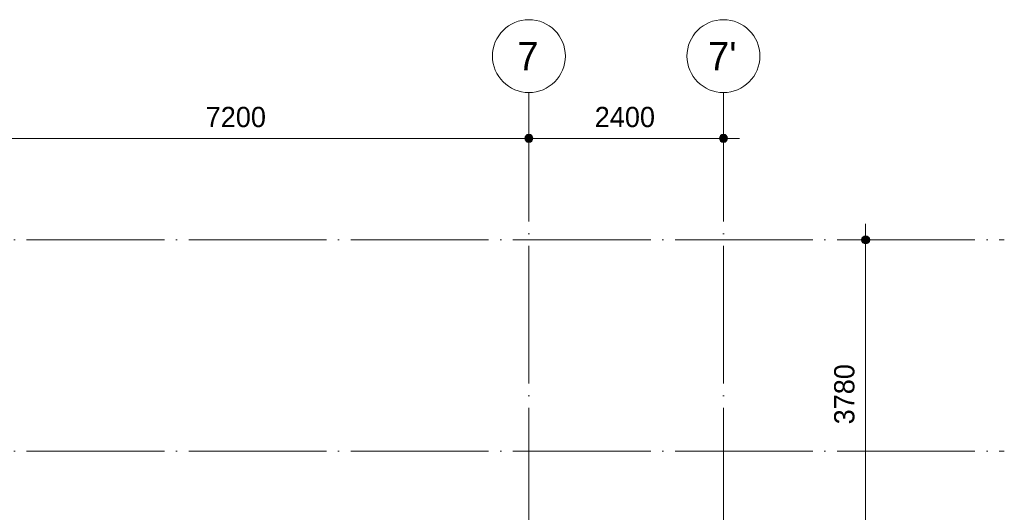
# Model space of a CAD drawing. Header units: millimetres. Extents: x 4517 to 474157, y -4632 to 9900.
# Tile 36 of 114: x 209352 to 221501, y 3815 to 9900. Entities that reach past the tile are written whole.
import ezdxf

# ---------------------------------------------------------------- set-up
doc = ezdxf.new("R2010")
doc.units = ezdxf.units.MM
doc.linetypes.add('WSP_stramienlijn', pattern=[2000, 1700, -150, 0, -150])
for name, color, linetype, lineweight in [('00_maatvoering', 8, 'Continuous', 13), ('00_maatvoering-100', 8, 'Continuous', 13), ('07_stramien', 4, 'Continuous', 13), ('07_stramien - levels', 7, 'Continuous', 13)]:
    doc.layers.add(name, color=color, linetype=linetype, lineweight=lineweight)
doc.styles.add('Revittext', font='txt', dxfattribs={"height": 250})
doc.styles.add('Revittext_2', font='txt', dxfattribs={"height": 350})
doc.dimstyles.new('WSP_25_-_transparant', dxfattribs={"dimscale": 304.8, "dimtxt": 252.223969, "dimasz": 1.312336, "dimexe": 0.656168, "dimexo": 0.0625, "dimgap": 0.213255, "dimtad": 1, "dimdec": 0, "dimzin": 0, "dimdsep": 46, "dimtxsty": 'Revittext', "dimblk1": 'DOTSMALL', "dimblk2": 'DOTSMALL', "dimsah": 1, "dimcen": 0.09, "dimdle": 0.656168, "dimazin": 0, "dimtfac": 1, "dimtdec": 4, "dimtix": 1, "dimtmove": 0, "dimatfit": 3, "dimfxl": 0.656168, "dimfxlon": 1, "dimtvp": 1, "dimtolj": 1, "dimtzin": 0, "dimarcsym": 2})

# ---------------------------------------------------------------- blocks, each defined once
blk = doc.blocks.new('Grid - Stramienbol 9_0mm-3500-as D')
at = {"layer": '07_stramien'}
blk.add_circle((5000, 9450), 450, dxfattribs=at)
blk = doc.blocks.new('DIMBLOCK52-as D')
at = {"layer": '00_maatvoering-100'}
h = blk.add_hatch(color=256, dxfattribs=at)
edge = h.paths.add_edge_path()
edge.add_arc((208435, 8434), 50, 0, 360)
h = blk.add_hatch(color=256, dxfattribs=at)
edge = h.paths.add_edge_path()
edge.add_arc((215635, 8434), 50, 0, 360)
for p, q in [((208435, 8634), (208435, 8234)), ((208435, 8434), (208435, 8634)), ((215635, 8634), (215635, 8234)), ((215635, 8434), (215635, 8634)), ((208435, 8434), (215635, 8434))]:
    blk.add_line(p, q, dxfattribs=at)
for centre in [(208435, 8434), (215635, 8434)]:
    blk.add_circle(centre, 50, dxfattribs=at)
at = {"layer": '00_maatvoering-100', "color": 0, "insert": (211647, 8823), "char_height": 250, "width": 931.29, "attachment_point": 1, "line_spacing_factor": 0.931288, "style": 'Revittext'}
blk.add_mtext('7200', dxfattribs=at)
blk = doc.blocks.new('_DotSmall')
at = {"color": 0, "linetype": 'ByBlock', "const_width": 0.5}
blk.add_lwpolyline([(-0.0625, 0, 1), (0.0625, 0, 1)], format="xyb", close=True, dxfattribs=at)
blk = doc.blocks.new('DIMBLOCK53-as D')
at = {"layer": '00_maatvoering-100'}
h = blk.add_hatch(color=256, dxfattribs=at)
edge = h.paths.add_edge_path()
edge.add_arc((215635, 8434), 50, 0, 360)
h = blk.add_hatch(color=256, dxfattribs=at)
edge = h.paths.add_edge_path()
edge.add_arc((218035, 8434), 50, 0, 360)
for p, q in [((215635, 8634), (215635, 8234)), ((215635, 8434), (215635, 8634)), ((218035, 8634), (218035, 8234)), ((218035, 8434), (218035, 8634)), ((215635, 8434), (218235, 8434))]:
    blk.add_line(p, q, dxfattribs=at)
for centre in [(215635, 8434), (218035, 8434)]:
    blk.add_circle(centre, 50, dxfattribs=at)
at = {"layer": '00_maatvoering-100', "color": 0, "insert": (216447, 8823), "char_height": 250, "width": 931.29, "attachment_point": 1, "line_spacing_factor": 0.931288, "style": 'Revittext'}
blk.add_mtext('2400', dxfattribs=at)
blk = doc.blocks.new('DIMBLOCK62-as D')
at = {"layer": '00_maatvoering-100'}
h = blk.add_hatch(color=256, dxfattribs=at)
edge = h.paths.add_edge_path()
edge.add_arc((219790, 7180), 50, 0, 360)
h = blk.add_hatch(color=256, dxfattribs=at)
edge = h.paths.add_edge_path()
edge.add_arc((219790, 3400), 50, 0, 360)
for p, q in [((219790, 7380), (219790, 3400)), ((219990, 7180), (219590, 7180)), ((219790, 7180), (219990, 7180)), ((219990, 3400), (219590, 3400)), ((219790, 3400), (219990, 3400))]:
    blk.add_line(p, q, dxfattribs=at)
for centre in [(219790, 7180), (219790, 3400)]:
    blk.add_circle(centre, 50, dxfattribs=at)
at = {"layer": '00_maatvoering-100', "color": 0, "insert": (219401, 4902), "char_height": 250, "width": 931.29, "attachment_point": 1, "rotation": 90, "line_spacing_factor": 0.931288, "style": 'Revittext'}
blk.add_mtext('3780', dxfattribs=at)

msp = doc.modelspace()

# ---------------------------------------------------------------- linework, layer by layer
at = {"layer": '07_stramien', "linetype": 'WSP_stramienlijn'}
for p, q in [((215635.2, -4594.5), (215635.2, 9000)), ((218035.2, -4594.5), (218035.2, 9000))]:
    msp.add_line(p, q, dxfattribs=at)
at = {"layer": '07_stramien - levels', "linetype": 'WSP_stramienlijn'}
for p, q in [((165435.2, 7180), (221500.6, 7180)), ((165435.2, 4570), (221500.6, 4570))]:
    msp.add_line(p, q, dxfattribs=at)

# ---------------------------------------------------------------- block references
at = {"layer": '07_stramien'}
for p in [(210635.2, 0), (213035.2, 0)]:
    msp.add_blockref('Grid - Stramienbol 9_0mm-3500-as D', p, dxfattribs=at)

# ---------------------------------------------------------------- texts
at = {"layer": '07_stramien', "char_height": 350, "attachment_point": 1, "style": 'Revittext_2'}
for s, insert, width in [('7', (215492.6, 9625.6), 336.709), ("7'", (217846.6, 9625.6), 448.945)]:
    msp.add_mtext(s, dxfattribs=dict(at, insert=insert, width=width))

# ---------------------------------------------------------------- dimensions: what is measured, and where the dimension line sits
at = {"layer": '00_maatvoering'}
for base, p1, p2, override, picture, middle in [((215635.2, 8434.4), (208435.2, 8634.4), (215635.2, 8634.4), {"dimpost": '<>', "dimfxl": 7200}, 'DIMBLOCK52-as D', (212035.2, 8627.1)), ((218035.2, 8434.4), (215635.2, 8634.4), (218035.2, 8634.4), {"dimpost": '<>', "dimfxl": 2400}, 'DIMBLOCK53-as D', (216835.2, 8627.1))]:
    dim = msp.add_linear_dim(base=base, p1=p1, p2=p2, dimstyle='WSP_25_-_transparant', override=override, dxfattribs=at)
    dim.commit()
    dim.dimension.update_dxf_attribs({"geometry": picture, "text_midpoint": middle})
dim = msp.add_linear_dim(base=(219789.6, 3400), p1=(219989.6, 7180), p2=(219989.6, 3400), angle=90, dimstyle='WSP_25_-_transparant', override={"dimpost": '<>', "dimfxl": 3780}, dxfattribs=at)
dim.commit()
dim.dimension.update_dxf_attribs({"geometry": 'DIMBLOCK62-as D', "text_midpoint": (219596.9, 5290)})

doc.saveas('drawing.dxf')
